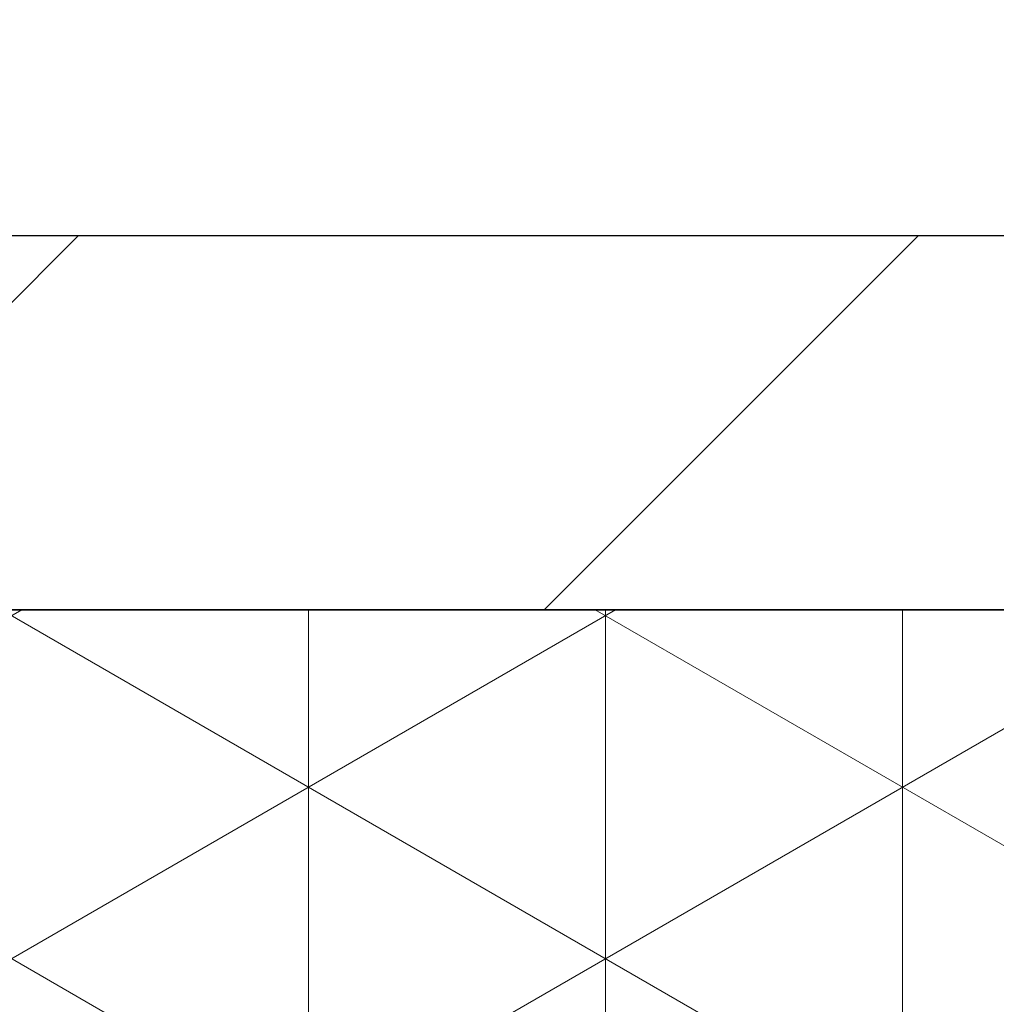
# Model space of a CAD drawing. Header units: millimetres. Extents: x 58700 to 76644, y 972 to 11123.
# Tile 174 of 256: x 62235.5 to 62240.72, y 7288.69 to 7293.96. Entities that reach past the tile are written whole.
import ezdxf

# ---------------------------------------------------------------- set-up
doc = ezdxf.new("R2010")
doc.units = ezdxf.units.MM

msp = doc.modelspace()

# ---------------------------------------------------------------- hatches: boundary and pattern name
at = {"lineweight": 13}
h = msp.add_hatch(dxfattribs=at)
h.set_pattern_fill('ANSI33', color=256, scale=50, style=0)
h.set_pattern_definition([(45, (-737.5, -83.74), (-224.5064, 224.5064), []), (45, (-513, -83.74), (-224.5064, 224.5064), [158.75, -79.375])])
h.paths.add_polyline_path([(62007.08351, 7097.51177), (62407.08355, 7097.51177), (62407.08352, 7255.04828), (62402.08077, 7255.04828), (62402.08077, 7274.80127), (62007.08351, 7274.80127)])
h.paths.add_polyline_path([(62385.84452, 7570.31053), (62385.84452, 7492.87828), (62037.07204, 7492.87828), (62037.07204, 7570.31053)], flags=16)
h.paths.add_polyline_path([(62665.49564, 7274.80127), (62665.49564, 7633.59965), (62453.28351, 7630.76385), (62453.28351, 7460.91533), (62503.28351, 7460.91533), (62503.28351, 7450.91533), (62453.28351, 7450.91533), (62453.28351, 7274.80127)])
h.paths.add_polyline_path([(62410.88351, 7450.91533), (62360.88351, 7450.91533), (62360.88351, 7460.91533), (62410.88351, 7460.91533), (62410.88351, 7630.19726), (62031.00596, 7625.12095), (62007.08351, 7601.1985), (62007.08351, 7290.80127), (62124.58214, 7290.80127), (62124.58214, 7292.80127), (62284.58214, 7292.80127), (62284.58214, 7290.80127), (62410.88351, 7290.80127)])
h.paths.add_polyline_path([(62083.36987, 7308.26795), (62083.36987, 7416.70533), (62304.40323, 7416.70533), (62304.40323, 7308.26795)])
at = {"lineweight": 9}
h = msp.add_hatch(dxfattribs=at)
h.set_pattern_fill('ANSI31', color=256)
h.set_pattern_definition([(45, (-737.497, -83.7406), (-2.24506403, 2.24506403), [])])
h.paths.add_polyline_path([(62284.58214, 7292.80127), (62124.58214, 7292.80127), (62124.58214, 7290.80127), (62284.58214, 7290.80127)])
h = msp.add_hatch(dxfattribs=at)
h.set_pattern_fill('NET3', color=256, scale=0.5, angle=90)
h.set_pattern_definition([(90, (-737.497, -83.7406), (-1.5875, 1e-16), []), (150, (-737.497, -83.7406), (-0.79375, -1.37481533), []), (210, (-737.497, -83.7406), (0.79375, -1.37481533), [])])
h.paths.add_polyline_path([(62244.58214, 7290.80127), (62164.58214, 7290.80127), (62164.58214, 7274.80127), (62244.58214, 7274.80127)])

# ---------------------------------------------------------------- linework, layer by layer
msp.add_line((62007.08351, 7290.80127), (62409.66918, 7290.80127))
for points in [[(62124.58214, 7290.80127), (62284.58214, 7290.80127), (62284.58214, 7292.80127), (62124.58214, 7292.80127)], [(62164.58214, 7274.80127), (62244.58214, 7274.80127), (62244.58214, 7290.80127), (62164.58214, 7290.80127)]]:
    msp.add_lwpolyline(points, close=True)

doc.saveas('drawing.dxf')
